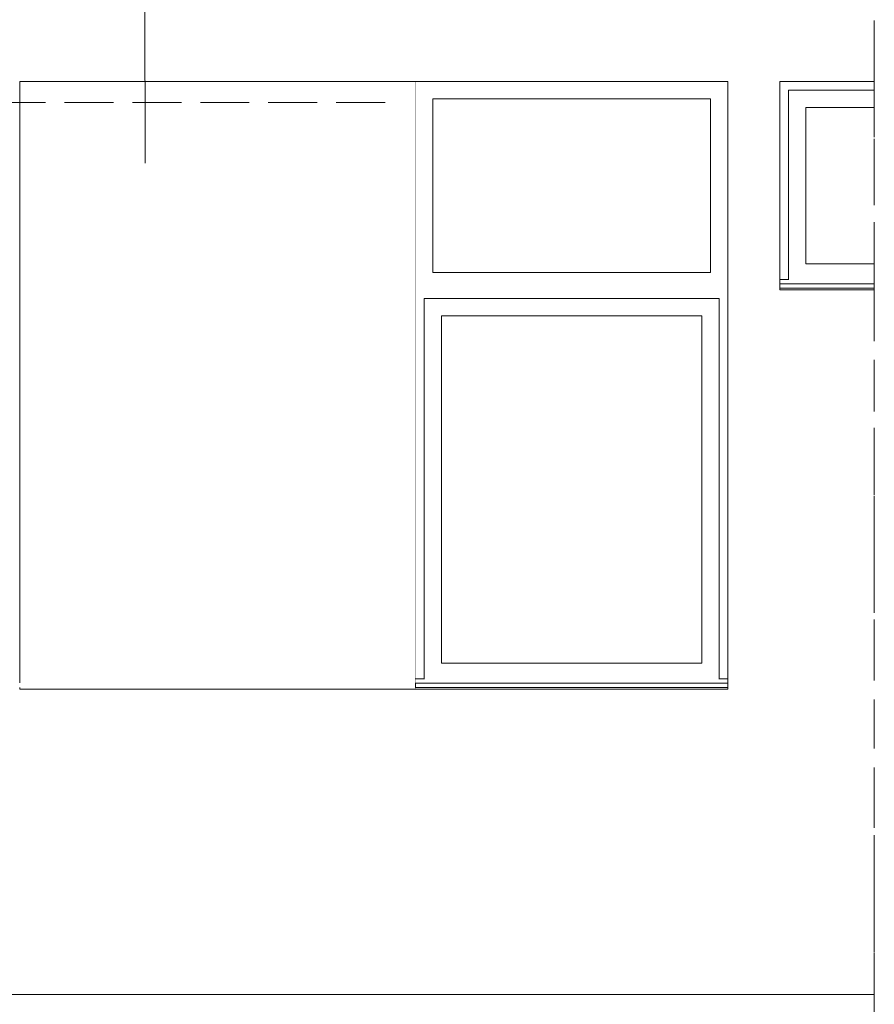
# Model space of a CAD drawing. Header units: centimetres. Extents: x -390 to 677, y -512 to 429.
# Tile 24 of 25: x 430 to 677, y -3 to 281. Entities that reach past the tile are written whole.
import ezdxf

# ---------------------------------------------------------------- set-up
doc = ezdxf.new("R2010")
doc.units = ezdxf.units.CM
doc.header["$MEASUREMENT"] = 0
for name, pattern in [('Hidden Line', [19.561111, 14.111111, -5.45]), ('Przerywana', [24, 12, -12]), ('Wipeout_Contour', [100, 0, -100])]:
    doc.linetypes.add(name, pattern=pattern)
for name, color, linetype in [('220 - ŚCIANY WEWNĘTRZNE', 7, 'Continuous'), ('Nowe_299-Wymiary Opisy', 7, 'Continuous'), ('Okna Archicada', 7, 'Continuous')]:
    doc.layers.add(name, color=color, linetype=linetype)
for name, color, linetype, lineweight in [('220 - ŚCIANY WEWNĘTRZNE_Nr_pióra__1', 7, 'Continuous', 13), ('220 - ŚCIANY WEWNĘTRZNE_Nr_pióra__87', 7, 'Continuous', 13), ('Nowe_220-A Ściany_Nr_pióra__120', 7, 'Continuous', 13), ('Nowe_Linie_Nr_pióra__120', 7, 'Continuous', 13), ('Okna Archicada_Nr_pióra__1', 7, 'Continuous', 13), ('Okna Archicada_Nr_pióra__3', 7, 'Continuous', 13), ('Okna Archicada_Nr_pióra__87', 7, 'Continuous', 13), ('Rozbiórka_220-A Ściany_Nr_pióra__120', 7, 'Continuous', 13)]:
    doc.layers.add(name, color=color, linetype=linetype, lineweight=lineweight)
doc.styles.add('STYL_AUTOMATYCZNY_2', font='arial.ttf')
doc.dimstyles.new('STYL_AUTOMATYCZNY__1', dxfattribs={"dimtxt": 15, "dimasz": 11.875, "dimexe": 0.18, "dimexo": 0.0625, "dimgap": 0, "dimtad": 1, "dimdec": 0, "dimzin": 0, "dimdsep": 46, "dimtxsty": 'STYL_AUTOMATYCZNY_2', "dimblk": 'ARROWHEAD_6', "dimblk1": 'ARROWHEAD_6', "dimblk2": 'ARROWHEAD_6', "dimcen": 0.09, "dimse1": 1, "dimse2": 1, "dimclrd": 7, "dimclre": 7, "dimclrt": 7, "dimadec": 1, "dimazin": 0, "dimtfac": 1, "dimtdec": 4, "dimtmove": 0, "dimatfit": 3, "dimfxl": 1, "dimtolj": 1, "dimtzin": 0, "dimarcsym": 0})

# ---------------------------------------------------------------- blocks, each defined once
blk = doc.blocks.new('ARROWHEAD_6')
at = {"color": 0, "linetype": 'Continuous', "lineweight": 0}
for p, q in [((-0.5, -0.5), (0.5, 0.5)), ((0, 0), (-1, 0))]:
    blk.add_line(p, q, dxfattribs=at)

msp = doc.modelspace()

# ---------------------------------------------------------------- linework, layer by layer
at = {"layer": '220 - ŚCIANY WEWNĘTRZNE_Nr_pióra__1', "color": 7, "linetype": 'Przerywana', "lineweight": 13}
for p, q in [((676.69, 263), (676.69, 288.54)), ((676.69, 0), (676.69, 203)), ((676.69, -146.46), (676.69, 0))]:
    msp.add_line(p, q, dxfattribs=at)
at = {"layer": '220 - ŚCIANY WEWNĘTRZNE_Nr_pióra__87', "color": 7, "linetype": 'Continuous', "lineweight": 13}
msp.add_line((338.4, 0), (676.69, 0), dxfattribs=at)

# ---------------------------------------------------------------- wipeouts: each hides what was drawn before it
at = {"color": 254, "linetype": 'Wipeout_Contour', "lineweight": 0, "ltscale": 2099.863061}
msp.add_wipeout([(544.47, 88), (544.47, 263), (430.47, 263), (430.47, 88)], dxfattribs=at).dxf.layer = '220 - ŚCIANY WEWNĘTRZNE'
at = {"color": 254, "linetype": 'Wipeout_Contour', "lineweight": 0, "ltscale": 4632.45789}
msp.add_wipeout([(631.97, 93), (634.47, 93), (634.47, 258), (629.47, 258), (629.47, 208), (629.47, 200.5), (631.97, 200.5)], dxfattribs=at).dxf.layer = 'Okna Archicada'
at = {"color": 254, "linetype": 'Wipeout_Contour', "lineweight": 0, "ltscale": 2766.295499}
msp.add_wipeout([(651.97, 258), (649.47, 258), (649.47, 208), (651.97, 208)], dxfattribs=at).dxf.layer = 'Okna Archicada'

# ---------------------------------------------------------------- next in the draw order: linework, layer by layer
at = {"layer": '220 - ŚCIANY WEWNĘTRZNE_Nr_pióra__87', "color": 7, "linetype": 'Continuous', "lineweight": 13}
for p, q in [((430.47, 89.85), (430.47, 263)), ((544.47, 263), (430.47, 263)), ((544.47, 89.79), (544.47, 263)), ((430.47, 88), (430.47, 88.5)), ((544.47, 88), (430.47, 88)), ((544.47, 88), (544.47, 88.5))]:
    msp.add_line(p, q, dxfattribs=at)
at = {"layer": 'Nowe_220-A Ściany_Nr_pióra__120', "color": 7, "linetype": 'Hidden Line', "lineweight": 13}
msp.add_line((306.47, 257), (538.47, 257), dxfattribs=at)
at = {"layer": 'Nowe_Linie_Nr_pióra__120', "color": 7, "linetype": 'Continuous', "lineweight": 13}
msp.add_line((466.64, 239.46), (466.46, 354.5), dxfattribs=at)

# ---------------------------------------------------------------- next in the draw order: dimensions: what is measured, and where the dimension line sits
at = {"layer": 'Nowe_299-Wymiary Opisy', "color": 7, "linetype": 'Continuous', "lineweight": 13}
msp.add_linear_dim(base=(366.52, 300), p1=(323.47, 200), p2=(538.47, 300), angle=90, location=(356.02, 249.96), text_rotation=90, dimstyle='STYL_AUTOMATYCZNY__1', dxfattribs=at).render()

# ---------------------------------------------------------------- next in the draw order: wipeouts: each hides what was drawn before it
at = {"color": 254, "linetype": 'Wipeout_Contour', "lineweight": 0, "ltscale": 4254.650323}
msp.add_wipeout([(676.69, 263), (649.47, 263), (649.47, 258), (651.97, 258), (651.97, 260.5), (676.69, 260.5)], dxfattribs=at).dxf.layer = 'Okna Archicada'
at = {"color": 254, "linetype": 'Wipeout_Contour', "lineweight": 0, "ltscale": 2780.115563}
msp.add_wipeout([(656.97, 210.5), (656.97, 255.5), (651.97, 255.5), (651.97, 210.5)], dxfattribs=at).dxf.layer = 'Okna Archicada'
at = {"color": 254, "linetype": 'Wipeout_Contour', "lineweight": 0, "ltscale": 2775.165179}
msp.add_wipeout([(676.69, 204.69), (649.47, 204.69), (649.47, 203.5), (676.69, 203.5)], dxfattribs=at).dxf.layer = 'Okna Archicada'
at = {"color": 254, "linetype": 'Wipeout_Contour', "lineweight": 0, "ltscale": 2591.58159}
msp.add_wipeout([(626.97, 195.5), (626.97, 95.5), (631.97, 95.5), (631.97, 195.5)], dxfattribs=at).dxf.layer = 'Okna Archicada'

# ---------------------------------------------------------------- next in the draw order: linework, layer by layer
at = {"layer": 'Okna Archicada_Nr_pióra__87', "color": 7, "linetype": 'Continuous', "lineweight": 13}
msp.add_line((649.47, 263), (676.69, 263), dxfattribs=at)

# ---------------------------------------------------------------- next in the draw order: wipeouts: each hides what was drawn before it
at = {"color": 254, "linetype": 'Wipeout_Contour', "lineweight": 0, "ltscale": 3555.750467}
msp.add_wipeout([(676.69, 260.5), (651.97, 260.5), (651.97, 255.5), (656.97, 255.5), (676.69, 255.5)], dxfattribs=at).dxf.layer = 'Okna Archicada'
at = {"color": 254, "linetype": 'Wipeout_Contour', "lineweight": 0, "ltscale": 4071.445176}
msp.add_wipeout([(546.97, 200.5), (549.47, 200.5), (549.47, 208), (549.47, 258), (544.47, 258), (544.47, 93), (546.97, 93)], dxfattribs=at).dxf.layer = 'Okna Archicada'
at = {"color": 254, "linetype": 'Wipeout_Contour', "lineweight": 0, "ltscale": 4145.069162}
msp.add_wipeout([(649.47, 206), (649.47, 204.69), (676.69, 204.69), (676.69, 205.87), (651.97, 205.87), (651.97, 206)], dxfattribs=at).dxf.layer = 'Okna Archicada'
at = {"color": 254, "linetype": 'Wipeout_Contour', "lineweight": 0, "ltscale": 2384.800437}
msp.add_wipeout([(634.47, 88.5), (634.47, 89.69), (544.47, 89.69), (544.47, 88.5)], dxfattribs=at).dxf.layer = 'Okna Archicada'

# ---------------------------------------------------------------- next in the draw order: linework, layer by layer
at = {"layer": 'Okna Archicada_Nr_pióra__1', "color": 7, "linetype": 'Przerywana', "lineweight": 13}
msp.add_line((676.69, 260.5), (676.69, 263), dxfattribs=at)
at = {"layer": 'Okna Archicada_Nr_pióra__3', "color": 7, "linetype": 'Continuous', "lineweight": 13}
for p, q in [((651.97, 255.5), (651.97, 260.5)), ((651.97, 260.5), (676.69, 260.5))]:
    msp.add_line(p, q, dxfattribs=at)

# ---------------------------------------------------------------- next in the draw order: wipeouts: each hides what was drawn before it
at = {"color": 254, "linetype": 'Wipeout_Contour', "lineweight": 0, "ltscale": 3865.769488}
msp.add_wipeout([(549.47, 258), (629.47, 258), (634.47, 258), (634.47, 263), (544.47, 263), (544.47, 258)], dxfattribs=at).dxf.layer = 'Okna Archicada'
at = {"color": 254, "linetype": 'Wipeout_Contour', "lineweight": 0, "ltscale": 2495.970529}
msp.add_wipeout([(629.47, 200.5), (629.47, 208), (549.47, 208), (549.47, 200.5)], dxfattribs=at).dxf.layer = 'Okna Archicada'
at = {"color": 254, "linetype": 'Wipeout_Contour', "lineweight": 0, "ltscale": 2731.414027}
msp.add_wipeout([(651.97, 208), (649.47, 208), (649.47, 206), (651.97, 206)], dxfattribs=at).dxf.layer = 'Okna Archicada'
at = {"color": 254, "linetype": 'Wipeout_Contour', "lineweight": 0, "ltscale": 2774.17207}
msp.add_wipeout([(676.69, 203.5), (649.47, 203.5), (649.47, 203), (676.69, 203)], dxfattribs=at).dxf.layer = 'Okna Archicada'
at = {"color": 254, "linetype": 'Wipeout_Contour', "lineweight": 0, "ltscale": 2281.806328}
msp.add_wipeout([(551.97, 95.5), (551.97, 195.5), (546.97, 195.5), (546.97, 95.5)], dxfattribs=at).dxf.layer = 'Okna Archicada'
at = {"color": 254, "linetype": 'Wipeout_Contour', "lineweight": 0, "ltscale": 4771.753027}
msp.add_wipeout([(544.47, 91), (544.47, 89.69), (634.47, 89.69), (634.47, 91), (631.97, 91), (631.97, 90.87), (546.97, 90.87), (546.97, 91)], dxfattribs=at).dxf.layer = 'Okna Archicada'

# ---------------------------------------------------------------- next in the draw order: linework, layer by layer
at = {"layer": 'Okna Archicada_Nr_pióra__1', "color": 7, "linetype": 'Przerywana', "lineweight": 13}
msp.add_line((676.69, 203), (676.69, 203.5), dxfattribs=at)
at = {"layer": 'Okna Archicada_Nr_pióra__3', "color": 7, "linetype": 'Continuous', "lineweight": 13}
for p, q in [((649.47, 204.69), (649.47, 204.85)), ((649.47, 203.5), (649.47, 204.69)), ((676.69, 203.5), (649.47, 203.5))]:
    msp.add_line(p, q, dxfattribs=at)
at = {"layer": 'Okna Archicada_Nr_pióra__87', "color": 7, "linetype": 'Continuous', "lineweight": 13}
for p, q in [((544.47, 263), (634.47, 263)), ((649.47, 204.85), (649.47, 263)), ((649.47, 203), (649.47, 203.5)), ((676.69, 203), (649.47, 203))]:
    msp.add_line(p, q, dxfattribs=at)

# ---------------------------------------------------------------- next in the draw order: wipeouts: each hides what was drawn before it
at = {"color": 254, "linetype": 'Wipeout_Contour', "lineweight": 0, "ltscale": 2537.72313}
msp.add_wipeout([(629.47, 208), (629.47, 258), (549.47, 258), (549.47, 208)], dxfattribs=at).dxf.layer = 'Okna Archicada'
at = {"color": 254, "linetype": 'Wipeout_Contour', "lineweight": 0, "ltscale": 3475.104951}
msp.add_wipeout([(651.97, 210.5), (651.97, 205.87), (676.69, 205.87), (676.69, 210.5), (656.97, 210.5)], dxfattribs=at).dxf.layer = 'Okna Archicada'
at = {"color": 254, "linetype": 'Wipeout_Contour', "lineweight": 0, "ltscale": 3729.90879}
msp.add_wipeout([(631.97, 200.5), (546.97, 200.5), (546.97, 195.5), (551.97, 195.5), (626.97, 195.5), (631.97, 195.5)], dxfattribs=at).dxf.layer = 'Okna Archicada'
at = {"color": 254, "linetype": 'Wipeout_Contour', "lineweight": 0, "ltscale": 2213.693797}
msp.add_wipeout([(544.47, 93), (544.47, 91), (546.97, 91), (546.97, 93)], dxfattribs=at).dxf.layer = 'Okna Archicada'
at = {"color": 254, "linetype": 'Wipeout_Contour', "lineweight": 0, "ltscale": 2559.48488}
msp.add_wipeout([(634.47, 93), (631.97, 93), (631.97, 91), (634.47, 91)], dxfattribs=at).dxf.layer = 'Okna Archicada'
at = {"color": 254, "linetype": 'Wipeout_Contour', "lineweight": 0, "ltscale": 2384.294337}
msp.add_wipeout([(634.47, 88), (634.47, 88.5), (544.47, 88.5), (544.47, 88)], dxfattribs=at).dxf.layer = 'Okna Archicada'

# ---------------------------------------------------------------- next in the draw order: linework, layer by layer
at = {"layer": 'Okna Archicada_Nr_pióra__1', "color": 7, "linetype": 'Przerywana', "lineweight": 13}
for p, q in [((676.69, 204.69), (676.69, 205.87)), ((676.69, 203.5), (676.69, 204.69))]:
    msp.add_line(p, q, dxfattribs=at)
at = {"layer": 'Okna Archicada_Nr_pióra__3', "color": 7, "linetype": 'Continuous', "lineweight": 13}
for p, q in [((549.47, 258), (549.47, 208)), ((629.47, 258), (549.47, 258)), ((629.47, 208), (629.47, 258)), ((651.97, 210.5), (651.97, 255.5)), ((651.97, 205.87), (651.97, 210.5)), ((549.47, 208), (629.47, 208)), ((649.47, 206), (651.97, 206)), ((676.69, 204.69), (649.47, 204.69)), ((546.97, 195.5), (546.97, 200.5)), ((546.97, 200.5), (631.97, 200.5)), ((631.97, 200.5), (631.97, 195.5)), ((544.47, 89.69), (544.47, 89.79)), ((544.47, 88.5), (544.47, 89.69)), ((634.47, 88.5), (544.47, 88.5)), ((634.47, 89.85), (634.47, 89.69)), ((634.47, 88.5), (634.47, 89.69))]:
    msp.add_line(p, q, dxfattribs=at)
at = {"layer": 'Okna Archicada_Nr_pióra__87', "color": 7, "linetype": 'Continuous', "lineweight": 13}
for p, q in [((634.47, 263), (634.47, 89.85)), ((634.47, 88), (544.47, 88)), ((634.47, 88), (634.47, 88.5))]:
    msp.add_line(p, q, dxfattribs=at)

# ---------------------------------------------------------------- next in the draw order: wipeouts: each hides what was drawn before it
at = {"color": 254, "linetype": 'Wipeout_Contour', "lineweight": 0, "ltscale": 2826.749982}
msp.add_wipeout([(676.69, 255.5), (656.97, 255.5), (656.97, 210.5), (676.69, 210.5)], dxfattribs=at).dxf.layer = 'Okna Archicada'
at = {"color": 254, "linetype": 'Wipeout_Contour', "lineweight": 0, "ltscale": 3581.847051}
msp.add_wipeout([(546.97, 95.5), (546.97, 90.87), (631.97, 90.87), (631.97, 95.5), (626.97, 95.5), (551.97, 95.5)], dxfattribs=at).dxf.layer = 'Okna Archicada'

# ---------------------------------------------------------------- next in the draw order: linework, layer by layer
at = {"layer": 'Okna Archicada_Nr_pióra__1', "color": 7, "linetype": 'Przerywana', "lineweight": 13}
for p, q in [((676.69, 255.5), (676.69, 260.5)), ((676.69, 210.5), (676.69, 255.5)), ((676.69, 205.87), (676.69, 210.5))]:
    msp.add_line(p, q, dxfattribs=at)
at = {"layer": 'Okna Archicada_Nr_pióra__3', "color": 7, "linetype": 'Continuous', "lineweight": 13}
for p, q in [((656.97, 255.5), (656.97, 210.5)), ((676.69, 255.5), (656.97, 255.5)), ((656.97, 210.5), (676.69, 210.5)), ((546.97, 95.5), (546.97, 195.5)), ((631.97, 195.5), (631.97, 95.5)), ((546.97, 90.87), (546.97, 95.5)), ((631.97, 95.5), (631.97, 90.87)), ((544.47, 91), (546.97, 91)), ((631.97, 91), (634.47, 91)), ((634.47, 89.69), (544.47, 89.69))]:
    msp.add_line(p, q, dxfattribs=at)
at = {"layer": 'Rozbiórka_220-A Ściany_Nr_pióra__120', "color": 7, "linetype": 'Hidden Line', "lineweight": 13}
msp.add_line((676.69, -398.58), (676.69, 428.68), dxfattribs=at)

# ---------------------------------------------------------------- next in the draw order: wipeouts: each hides what was drawn before it
at = {"color": 254, "linetype": 'Wipeout_Contour', "lineweight": 0, "ltscale": 2436.627075}
msp.add_wipeout([(626.97, 95.5), (626.97, 195.5), (551.97, 195.5), (551.97, 95.5)], dxfattribs=at).dxf.layer = 'Okna Archicada'

# ---------------------------------------------------------------- next in the draw order: linework, layer by layer
at = {"layer": 'Okna Archicada_Nr_pióra__3', "color": 7, "linetype": 'Continuous', "lineweight": 13}
for p, q in [((551.97, 195.5), (551.97, 95.5)), ((626.97, 195.5), (551.97, 195.5)), ((626.97, 95.5), (626.97, 195.5)), ((551.97, 95.5), (626.97, 95.5))]:
    msp.add_line(p, q, dxfattribs=at)

doc.saveas('drawing.dxf')
